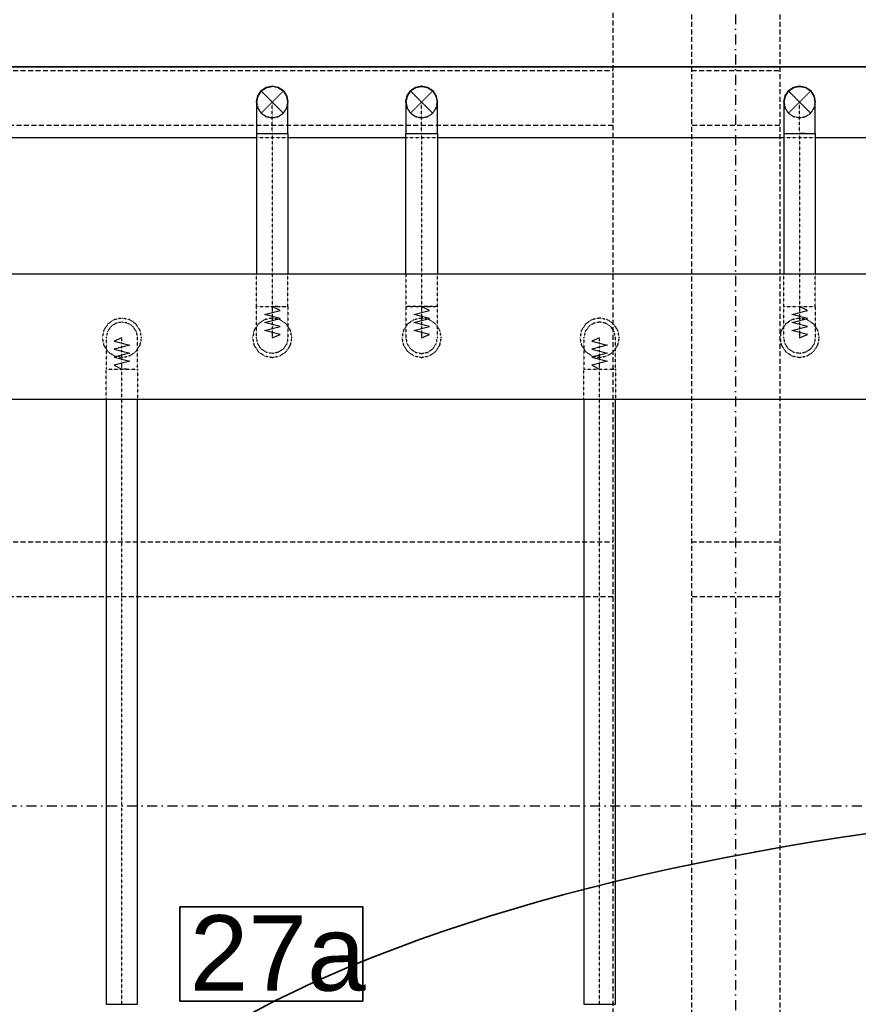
# Model space of a CAD drawing. Header units: centimetres. Extents: x -10729 to 144862, y -4437 to 43656.
# Tile 62 of 148: x 7005 to 7538, y 7874 to 8500. Entities that reach past the tile are written whole.
import ezdxf

# ---------------------------------------------------------------- set-up
doc = ezdxf.new("R2010")
doc.units = ezdxf.units.CM
doc.header["$LTSCALE"] = 0.1
for name, pattern in [('CADVENT_CENTERLINE', [9.9, 7.4, -1, 0.5, -1]), ('CADVENT_HIDDEN', [0.8, 0.25, -0.55]), ('Kondygnacja  -0_5$0$HIDDEN', [9.525, 6.35, -3.175]), ('Kondygnacja  -0_5$0$HIDDEN2', [4.7625, 3.175, -1.5875]), ('Osie rzutów$0$DASHDOT2', [12.7, 6.35, -3.175, 0, -3.175])]:
    doc.linetypes.add(name, pattern=pattern)
doc.layers.add('AU opis', color=7, linetype='Continuous', lineweight=35)
doc.layers.add('AU Strefa obsługiwana', color=90, linetype='Continuous', lineweight=35)
for name, color, linetype in [('bgde-nawiewCEN', 7, 'Continuous'), ('bgde-nawiewDETAILS', 1, 'Continuous'), ('bgde-nawiewEXP', 1, 'Continuous'), ('bgde-nawiewHIDDEN', 1, 'Continuous'), ('Kondygnacja  -0_5$0$ARCH_KONSTR_POWYŻEJ RZUTU', 8, 'Kondygnacja  -0_5$0$HIDDEN'), ('Kondygnacja  -0_5$0$ARCH_KONSTR_POWYŻEJ RZUTU_IST', 8, 'Kondygnacja  -0_5$0$HIDDEN2'), ('Osie rzutów$0$ARCH_INFO_OSIE_IST', 8, 'Osie rzutów$0$DASHDOT2'), ('Osie rzutów$0$ARCH_INFO_OSIE_OPISY_IST', 8, 'Continuous')]:
    doc.layers.add(name, color=color, linetype=linetype)
doc.styles.add('Arial', font='ARIAL.TTF')

# ---------------------------------------------------------------- blocks, each defined once
blk = doc.blocks.new('Osie rzutów')
at = {"layer": 'Osie rzutów$0$ARCH_INFO_OSIE_IST', "ltscale": 10}
for p, q in [((7460, 12510), (7460, 4623.26)), ((4436.24, 8000), (15156.54, 8000))]:
    blk.add_line(p, q, dxfattribs=at)
blk = doc.blocks.new('Kondygnacja  -0_5$0$konstrukcja istniejąca -0.5')
at = {"layer": 'Kondygnacja  -0_5$0$ARCH_KONSTR_POWYŻEJ RZUTU_IST', "ltscale": 10}
blk.add_line((7432, 8575), (7432, 7425), dxfattribs=at)
for points in [[(7382, 7425), (7382, 8575)], [(7488, 8575), (7488, 7425)], [(7382, 8132.89), (6338.46, 8132.89), (6338.46, 8167.89), (7382, 8167.89)], [(7432, 8167.89), (7488, 8167.89)], [(7488, 8132.89), (7432, 8132.89)]]:
    blk.add_lwpolyline(points, dxfattribs=at)
at = {"layer": 'Kondygnacja  -0_5$0$ARCH_KONSTR_POWYŻEJ RZUTU_IST', "ltscale": 10, "elevation": 0}
for points in [[(7382, 8432.89), (6338.46, 8432.89), (6338.46, 8467.89), (7382, 8467.89)], [(7432, 8467.89), (7488, 8467.89)], [(7488, 8432.89), (7432, 8432.89)]]:
    blk.add_lwpolyline(points, dxfattribs=at)

msp = doc.modelspace()

# ---------------------------------------------------------------- linework, layer by layer
at = {"layer": 'AU opis'}
msp.add_lwpolyline([(7106.493, 7935.772), (7222.882, 7935.772), (7222.882, 7875.764), (7106.493, 7875.764)], close=True, dxfattribs=at)
at = {"layer": 'AU Strefa obsługiwana'}
msp.add_ellipse((7856.68, 7700.468), major_axis=(845.197, 0), ratio=0.3589101, dxfattribs=at)
at = {"layer": 'bgde-nawiewCEN', "linetype": 'CADVENT_CENTERLINE', "ltscale": 0.06}
for p, q in [((7165.301, 8427.803), (7165.301, 8447.803)), ((7260.301, 8427.803), (7260.301, 8447.803)), ((7500.666, 8427.803), (7500.666, 8447.803)), ((7165.301, 8427.803), (7165.301, 8317.811)), ((7260.301, 8427.803), (7260.301, 8317.811)), ((7500.666, 8427.803), (7500.666, 8317.811)), ((7165.301, 8317.811), (7165.301, 8315.942)), ((7165.301, 8315.942), (7165.301, 8310.831)), ((7260.301, 8317.811), (7260.301, 8315.942)), ((7260.301, 8315.942), (7260.301, 8310.831)), ((7500.666, 8317.811), (7500.666, 8315.942)), ((7500.666, 8315.942), (7500.666, 8310.831)), ((7165.301, 8310.831), (7165.301, 8308.051)), ((7165.301, 8308.051), (7165.301, 8305.699)), ((7260.301, 8310.831), (7260.301, 8308.051)), ((7260.301, 8308.051), (7260.301, 8305.699)), ((7500.666, 8310.831), (7500.666, 8308.051)), ((7500.666, 8308.051), (7500.666, 8305.699)), ((7165.301, 8305.699), (7165.301, 8303.737)), ((7165.301, 8303.737), (7165.301, 8302.131)), ((7165.301, 8302.131), (7165.301, 8300.846)), ((7165.301, 8300.846), (7165.301, 8299.844)), ((7260.301, 8305.699), (7260.301, 8303.737)), ((7260.301, 8303.737), (7260.301, 8302.131)), ((7260.301, 8302.131), (7260.301, 8300.846)), ((7260.301, 8300.846), (7260.301, 8299.844)), ((7500.666, 8305.699), (7500.666, 8303.737)), ((7500.666, 8303.737), (7500.666, 8302.131)), ((7500.666, 8302.131), (7500.666, 8300.846)), ((7500.666, 8300.846), (7500.666, 8299.844)), ((7069.668, 8297.764), (7069.668, 8297.811)), ((7069.668, 8297.651), (7069.668, 8297.764)), ((7069.668, 8297.432), (7069.668, 8297.651)), ((7069.668, 8297.071), (7069.668, 8297.432)), ((7069.668, 8296.531), (7069.668, 8297.071)), ((7069.668, 8295.779), (7069.668, 8296.531)), ((7069.668, 8294.777), (7069.668, 8295.779)), ((7069.668, 8293.491), (7069.668, 8294.777)), ((7165.301, 8299.844), (7165.301, 8299.091)), ((7165.301, 8299.091), (7165.301, 8298.552)), ((7165.301, 8298.552), (7165.301, 8298.191)), ((7165.301, 8298.191), (7165.301, 8297.971)), ((7165.301, 8297.971), (7165.301, 8297.859)), ((7165.301, 8297.859), (7165.301, 8297.811)), ((7260.301, 8299.844), (7260.301, 8299.091)), ((7260.301, 8299.091), (7260.301, 8298.552)), ((7260.301, 8298.552), (7260.301, 8298.191)), ((7260.301, 8298.191), (7260.301, 8297.971)), ((7260.301, 8297.971), (7260.301, 8297.859)), ((7260.301, 8297.859), (7260.301, 8297.811)), ((7373.494, 8297.764), (7373.494, 8297.811)), ((7373.494, 8297.651), (7373.494, 8297.764)), ((7373.494, 8297.432), (7373.494, 8297.651)), ((7373.494, 8297.071), (7373.494, 8297.432)), ((7373.494, 8296.531), (7373.494, 8297.071)), ((7373.494, 8295.779), (7373.494, 8296.531)), ((7373.494, 8294.777), (7373.494, 8295.779)), ((7373.494, 8293.491), (7373.494, 8294.777)), ((7500.666, 8299.844), (7500.666, 8299.091)), ((7500.666, 8299.091), (7500.666, 8298.552)), ((7500.666, 8298.552), (7500.666, 8298.191)), ((7500.666, 8298.191), (7500.666, 8297.971)), ((7500.666, 8297.971), (7500.666, 8297.859)), ((7500.666, 8297.859), (7500.666, 8297.811)), ((7069.668, 8291.886), (7069.668, 8293.491)), ((7069.668, 8289.924), (7069.668, 8291.886)), ((7069.668, 8287.571), (7069.668, 8289.924)), ((7373.494, 8291.886), (7373.494, 8293.491)), ((7373.494, 8289.924), (7373.494, 8291.886)), ((7373.494, 8287.571), (7373.494, 8289.924)), ((7069.668, 8284.792), (7069.668, 8287.571)), ((7069.668, 8279.681), (7069.668, 8284.792)), ((7373.494, 8284.792), (7373.494, 8287.571)), ((7373.494, 8279.681), (7373.494, 8284.792)), ((7069.668, 8277.811), (7069.668, 8279.681)), ((7069.668, 7873.74), (7069.668, 8277.811)), ((7373.494, 8277.811), (7373.494, 8279.681)), ((7373.494, 7873.74), (7373.494, 8277.811))]:
    msp.add_line(p, q, dxfattribs=at)
at = {"layer": 'bgde-nawiewDETAILS', "linetype": 'CADVENT_HIDDEN'}
for p, q in [((7158.23, 8440.732), (7172.372, 8454.874)), ((7158.23, 8454.874), (7172.372, 8440.732)), ((7253.23, 8440.732), (7267.372, 8454.874)), ((7253.23, 8454.874), (7267.372, 8440.732)), ((7493.595, 8440.732), (7507.737, 8454.874)), ((7493.595, 8454.874), (7507.737, 8440.732))]:
    msp.add_line(p, q, dxfattribs=at)
at = {"layer": 'bgde-nawiewEXP', "linetype": 'Continuous'}
for points in [[(6920.305, 8427.803), (6940.305, 8425.303), (6940.305, 8470.303), (7856.614, 8470.303)], [(7856.614, 8470.303), (6940.305, 8470.303)], [(7158.272, 8454.891), (7158.323, 8454.965), (7161.595, 8457.09), (7165.192, 8457.757)], [(7161.713, 8457.089), (7165.301, 8457.803), (7169.128, 8457.041), (7169.203, 8456.991)], [(7165.343, 8457.785), (7165.431, 8457.802), (7169.248, 8456.991), (7172.263, 8454.919)], [(7253.31, 8454.907), (7253.412, 8455.051), (7256.71, 8457.135), (7260.106, 8457.722)], [(7256.92, 8457.13), (7260.301, 8457.803), (7264.128, 8457.041), (7264.274, 8456.944)], [(7260.381, 8457.769), (7260.555, 8457.799), (7264.361, 8456.941), (7267.177, 8454.954)], [(7493.663, 8454.902), (7493.749, 8455.025), (7497.039, 8457.122), (7500.496, 8457.732)], [(7497.224, 8457.118), (7500.666, 8457.803), (7504.493, 8457.041), (7504.617, 8456.958)], [(7500.734, 8457.774), (7500.882, 8457.8), (7504.691, 8456.957), (7507.567, 8454.944)], [(7155.301, 8447.803), (7156.062, 8451.629), (7156.112, 8451.704)], [(7155.302, 8447.933), (7156.113, 8451.749), (7158.185, 8454.764)], [(7156.198, 8451.832), (7158.23, 8454.874), (7161.474, 8457.041), (7161.562, 8457.059)], [(7169.33, 8456.906), (7172.372, 8454.874), (7174.54, 8451.629), (7174.557, 8451.541)], [(7172.389, 8454.832), (7172.464, 8454.781), (7174.589, 8451.509), (7175.256, 8447.912)], [(7174.587, 8451.39), (7175.301, 8447.803)], [(7250.301, 8447.803), (7251.062, 8451.629), (7251.16, 8451.776)], [(7250.304, 8448.056), (7251.162, 8451.863), (7253.149, 8454.679)], [(7251.315, 8452.008), (7253.23, 8454.874), (7256.474, 8457.041), (7256.647, 8457.076)], [(7264.506, 8456.789), (7267.372, 8454.874), (7269.54, 8451.629), (7269.574, 8451.457)], [(7267.405, 8454.794), (7267.549, 8454.692), (7269.634, 8451.394), (7270.22, 8447.997)], [(7269.629, 8451.183), (7270.301, 8447.803)], [(7490.666, 8447.803), (7491.427, 8451.629), (7491.51, 8451.754)], [(7490.668, 8448.019), (7491.512, 8451.828), (7493.524, 8454.703)], [(7491.645, 8451.955), (7493.595, 8454.874), (7496.839, 8457.041), (7496.986, 8457.071)], [(7504.819, 8456.824), (7507.737, 8454.874), (7509.905, 8451.629), (7509.934, 8451.483)], [(7507.765, 8454.805), (7507.888, 8454.719), (7509.985, 8451.429), (7510.595, 8447.973)], [(7509.981, 8451.245), (7510.666, 8447.803)], [(7155.302, 8447.933), (7155.318, 8447.844)], [(7250.304, 8448.056), (7250.334, 8447.883)], [(7490.668, 8448.019), (7490.694, 8447.871)], [(7155.301, 8427.803), (7155.301, 8338.601)], [(7155.301, 8427.803), (7175.301, 8427.803), (7175.301, 8338.601)], [(7250.301, 8338.601), (7250.301, 8427.803), (7270.301, 8427.803), (7270.301, 8338.601)], [(7490.666, 8427.803), (7490.666, 8338.601)], [(7490.666, 8427.803), (7504.493, 8427.803)], [(7504.493, 8427.803), (7500.666, 8427.803)], [(7504.493, 8427.803), (7510.666, 8427.803), (7510.666, 8338.601)], [(6970.301, 8425.303), (7155.301, 8425.303)], [(7175.301, 8425.303), (7250.301, 8425.303)], [(7270.301, 8425.303), (7490.666, 8425.303)], [(7510.666, 8425.303), (7660.301, 8425.303)], [(7965.424, 8258.601), (6200.304, 8258.601), (6200.304, 8338.601), (7965.424, 8338.601)], [(7059.668, 8258.601), (7059.668, 7873.741), (7079.668, 7873.741), (7079.668, 8258.601)], [(7363.494, 8258.601), (7363.494, 7873.741), (7383.494, 7873.741), (7383.494, 8258.601)]]:
    msp.add_lwpolyline(points, dxfattribs=at)
for points in [[(7155.301, 8427.803), (7175.301, 8427.803), (7175.301, 8447.803), (7174.54, 8451.629), (7172.372, 8454.874), (7169.128, 8457.041), (7165.301, 8457.803), (7161.474, 8457.041), (7158.23, 8454.874), (7156.062, 8451.629), (7155.301, 8447.803), (7155.301, 8431.704)], [(7250.301, 8427.803), (7270.301, 8427.803), (7270.301, 8447.803), (7269.54, 8451.629), (7267.372, 8454.874), (7264.128, 8457.041), (7260.301, 8457.803), (7256.474, 8457.041), (7253.23, 8454.874), (7251.062, 8451.629), (7250.301, 8447.803), (7250.301, 8431.704)], [(7490.666, 8427.803), (7510.666, 8427.803), (7510.666, 8447.803), (7509.905, 8451.629), (7507.737, 8454.874), (7504.493, 8457.041), (7500.666, 8457.803), (7496.839, 8457.041), (7493.595, 8454.874), (7491.427, 8451.629), (7490.666, 8447.803), (7490.666, 8431.704)]]:
    msp.add_lwpolyline(points, close=True, dxfattribs=at)
at = {"layer": 'bgde-nawiewHIDDEN', "linetype": 'CADVENT_HIDDEN'}
for points in [[(7165.192, 8457.757), (7165.343, 8457.785)], [(7260.106, 8457.722), (7260.381, 8457.769)], [(7500.496, 8457.732), (7500.734, 8457.774)], [(7156.112, 8451.704), (7156.198, 8451.832)], [(7158.185, 8454.764), (7158.272, 8454.891)], [(7161.562, 8457.059), (7161.713, 8457.089)], [(7169.203, 8456.991), (7169.33, 8456.906)], [(7172.263, 8454.919), (7172.389, 8454.832)], [(7174.557, 8451.541), (7174.587, 8451.39)], [(7251.16, 8451.776), (7251.315, 8452.008)], [(7253.149, 8454.679), (7253.31, 8454.907)], [(7256.647, 8457.076), (7256.92, 8457.13)], [(7264.274, 8456.944), (7264.506, 8456.789)], [(7267.177, 8454.954), (7267.405, 8454.794)], [(7269.574, 8451.457), (7269.629, 8451.183)], [(7491.51, 8451.754), (7491.645, 8451.955)], [(7493.524, 8454.703), (7493.663, 8454.902)], [(7496.986, 8457.071), (7497.224, 8457.118)], [(7504.617, 8456.958), (7504.819, 8456.824)], [(7507.567, 8454.944), (7507.765, 8454.805)], [(7509.934, 8451.483), (7509.981, 8451.245)], [(7155.301, 8447.803), (7156.062, 8443.976), (7158.23, 8440.732), (7161.474, 8438.564), (7165.301, 8437.803), (7169.128, 8438.564), (7172.372, 8440.732), (7174.54, 8443.976), (7175.301, 8447.803)], [(7155.318, 8447.844), (7156.013, 8444.096), (7158.138, 8440.824), (7161.354, 8438.614), (7165.171, 8437.803), (7169.007, 8438.515), (7172.279, 8440.64), (7174.489, 8443.856), (7175.3, 8447.672), (7175.256, 8447.912)], [(7250.301, 8447.803), (7251.062, 8443.976), (7253.23, 8440.732), (7256.474, 8438.564), (7260.301, 8437.803), (7264.128, 8438.564), (7267.372, 8440.732), (7269.54, 8443.976), (7270.301, 8447.803)], [(7250.334, 8447.883), (7250.968, 8444.211), (7253.053, 8440.913), (7256.241, 8438.664), (7260.047, 8437.806), (7263.892, 8438.47), (7267.19, 8440.554), (7269.44, 8443.743), (7270.298, 8447.549), (7270.22, 8447.997)], [(7490.666, 8447.803), (7491.427, 8443.976), (7493.595, 8440.732), (7496.839, 8438.564), (7500.666, 8437.803), (7504.493, 8438.564), (7507.737, 8440.732), (7509.905, 8443.976), (7510.666, 8447.803)], [(7490.694, 8447.871), (7491.346, 8444.176), (7493.444, 8440.886), (7496.64, 8438.649), (7500.45, 8437.805), (7504.292, 8438.483), (7507.582, 8440.58), (7509.82, 8443.777), (7510.663, 8447.587), (7510.595, 8447.973)], [(7155.301, 8425.303), (7175.301, 8425.303)], [(7250.301, 8425.303), (7270.301, 8425.303)], [(7490.666, 8425.303), (7510.666, 8425.303)], [(7155.301, 8317.811), (7155.301, 8338.601)], [(7169.128, 8317.811), (7175.301, 8317.811), (7175.301, 8338.601)], [(7250.301, 8338.601), (7250.301, 8297.811), (7251.062, 8293.985), (7253.23, 8290.74), (7256.474, 8288.573), (7260.301, 8287.811), (7264.128, 8288.573), (7267.372, 8290.74), (7269.54, 8293.985), (7270.301, 8297.811), (7270.301, 8317.811), (7250.301, 8317.811), (7250.301, 8317.811), (7264.128, 8317.811)], [(7264.128, 8317.811), (7270.301, 8317.811), (7270.301, 8338.601)], [(7490.666, 8317.811), (7510.666, 8317.811), (7510.666, 8338.601)], [(7490.666, 8317.811), (7490.666, 8338.601)], [(7155.301, 8317.811), (7169.128, 8317.811)], [(7169.128, 8317.811), (7165.301, 8317.811)], [(7264.128, 8317.811), (7260.301, 8317.811)], [(7059.668, 8258.601), (7059.668, 8277.811), (7073.494, 8277.811), (7073.494, 8277.811), (7079.668, 8277.811), (7079.668, 8297.811), (7078.906, 8301.638), (7076.739, 8304.883), (7073.494, 8307.05), (7069.668, 8307.811), (7065.841, 8307.05), (7062.596, 8304.883), (7060.429, 8301.638), (7059.668, 8297.811), (7059.668, 8277.811), (7073.494, 8277.811)], [(7363.494, 8258.601), (7363.494, 8277.811), (7383.494, 8277.811), (7383.494, 8297.811), (7382.733, 8301.638), (7380.565, 8304.883), (7377.321, 8307.05), (7373.494, 8307.811), (7369.667, 8307.05), (7366.423, 8304.883), (7364.255, 8301.638), (7363.494, 8297.811), (7363.494, 8277.811), (7382.733, 8277.811)], [(7073.494, 8277.811), (7069.668, 8277.811)], [(7073.494, 8277.811), (7079.668, 8277.811), (7079.668, 8258.601)], [(7382.733, 8277.811), (7380.565, 8277.811)], [(7382.733, 8277.811), (7383.494, 8277.811), (7383.494, 8258.601)]]:
    msp.add_lwpolyline(points, dxfattribs=at)
for points in [[(7155.301, 8298.552), (7155.301, 8317.811), (7175.301, 8317.811), (7175.301, 8297.811), (7174.54, 8293.985), (7172.372, 8290.74), (7169.128, 8288.573), (7165.301, 8287.811), (7161.474, 8288.573), (7158.23, 8290.74), (7156.062, 8293.985), (7155.301, 8297.811), (7155.301, 8298.191)], [(7490.666, 8297.811), (7490.666, 8317.811), (7510.666, 8317.811), (7510.666, 8297.811), (7509.905, 8293.985), (7507.737, 8290.74), (7504.493, 8288.573), (7500.666, 8287.811), (7496.839, 8288.573), (7493.595, 8290.74), (7491.427, 8293.985)], [(7057.168, 8297.811), (7058.119, 8293.028), (7060.829, 8288.973), (7064.884, 8286.263), (7069.668, 8285.311), (7074.451, 8286.263), (7078.506, 8288.973), (7081.216, 8293.028), (7082.168, 8297.811), (7081.216, 8302.595), (7078.506, 8306.65), (7074.451, 8309.36), (7069.668, 8310.311), (7064.884, 8309.36), (7060.829, 8306.65), (7058.119, 8302.595)], [(7057.168, 8297.811), (7058.119, 8293.028), (7060.829, 8288.973), (7064.884, 8286.263), (7069.668, 8285.311), (7074.451, 8286.263), (7078.506, 8288.973), (7081.216, 8293.028), (7082.168, 8297.811), (7081.216, 8302.595), (7078.506, 8306.65), (7074.451, 8309.36), (7069.668, 8310.311), (7064.884, 8309.36), (7060.829, 8306.65), (7058.119, 8302.595)], [(7152.801, 8297.811), (7153.752, 8293.028), (7156.462, 8288.973), (7160.517, 8286.263), (7165.301, 8285.311), (7170.084, 8286.263), (7174.14, 8288.973), (7176.849, 8293.028), (7177.801, 8297.811), (7176.849, 8302.595), (7174.14, 8306.65), (7170.084, 8309.36), (7165.301, 8310.311), (7160.517, 8309.36), (7156.462, 8306.65), (7153.752, 8302.595)], [(7152.801, 8297.811), (7153.752, 8293.028), (7156.462, 8288.973), (7160.517, 8286.263), (7165.301, 8285.311), (7170.084, 8286.263), (7174.14, 8288.973), (7176.849, 8293.028), (7177.801, 8297.811), (7176.849, 8302.595), (7174.14, 8306.65), (7170.084, 8309.36), (7165.301, 8310.311), (7160.517, 8309.36), (7156.462, 8306.65), (7153.752, 8302.595)], [(7247.801, 8297.811), (7248.752, 8293.028), (7251.462, 8288.973), (7255.517, 8286.263), (7260.301, 8285.311), (7265.084, 8286.263), (7269.14, 8288.973), (7271.849, 8293.028), (7272.801, 8297.811), (7271.849, 8302.595), (7269.14, 8306.65), (7265.084, 8309.36), (7260.301, 8310.311), (7255.517, 8309.36), (7251.462, 8306.65), (7248.752, 8302.595)], [(7247.801, 8297.811), (7248.752, 8293.028), (7251.462, 8288.973), (7255.517, 8286.263), (7260.301, 8285.311), (7265.084, 8286.263), (7269.14, 8288.973), (7271.849, 8293.028), (7272.801, 8297.811), (7271.849, 8302.595), (7269.14, 8306.65), (7265.084, 8309.36), (7260.301, 8310.311), (7255.517, 8309.36), (7251.462, 8306.65), (7248.752, 8302.595)], [(7360.994, 8297.811), (7361.945, 8293.028), (7364.655, 8288.973), (7368.71, 8286.263), (7373.494, 8285.311), (7378.277, 8286.263), (7382.333, 8288.973), (7385.042, 8293.028), (7385.994, 8297.811), (7385.042, 8302.595), (7382.333, 8306.65), (7378.277, 8309.36), (7373.494, 8310.311), (7368.71, 8309.36), (7364.655, 8306.65), (7361.945, 8302.595)], [(7360.994, 8297.811), (7361.945, 8293.028), (7364.655, 8288.973), (7368.71, 8286.263), (7373.494, 8285.311), (7378.277, 8286.263), (7382.333, 8288.973), (7385.042, 8293.028), (7385.994, 8297.811), (7385.042, 8302.595), (7382.333, 8306.65), (7378.277, 8309.36), (7373.494, 8310.311), (7368.71, 8309.36), (7364.655, 8306.65), (7361.945, 8302.595)], [(7488.166, 8297.811), (7489.117, 8293.028), (7491.827, 8288.973), (7495.882, 8286.263), (7500.666, 8285.311), (7505.449, 8286.263), (7509.505, 8288.973), (7512.214, 8293.028), (7513.166, 8297.811), (7512.214, 8302.595), (7509.505, 8306.65), (7505.449, 8309.36), (7500.666, 8310.311), (7495.882, 8309.36), (7491.827, 8306.65), (7489.117, 8302.595)], [(7488.166, 8297.811), (7489.117, 8293.028), (7491.827, 8288.973), (7495.882, 8286.263), (7500.666, 8285.311), (7505.449, 8286.263), (7509.505, 8288.973), (7512.214, 8293.028), (7513.166, 8297.811), (7512.214, 8302.595), (7509.505, 8306.65), (7505.449, 8309.36), (7500.666, 8310.311), (7495.882, 8309.36), (7491.827, 8306.65), (7489.117, 8302.595)]]:
    msp.add_lwpolyline(points, close=True, dxfattribs=at)
at = {"layer": 'bgde-nawiewHIDDEN'}
for points in [[(7165.301, 8297.811), (7170.301, 8299.941), (7160.301, 8302.477), (7170.301, 8304.999), (7160.301, 8307.528), (7170.301, 8310.081), (7160.301, 8312.617), (7170.301, 8315.163), (7165.301, 8317.811)], [(7260.301, 8297.811), (7265.301, 8299.941), (7255.301, 8302.477), (7265.301, 8304.999), (7255.301, 8307.528), (7265.301, 8310.081), (7255.301, 8312.617), (7265.301, 8315.163), (7260.301, 8317.811)], [(7500.666, 8297.811), (7505.666, 8299.941), (7495.666, 8302.477), (7505.666, 8304.999), (7495.666, 8307.528), (7505.666, 8310.081), (7495.666, 8312.617), (7505.666, 8315.163), (7500.666, 8317.811)], [(7069.668, 8297.811), (7064.668, 8295.682), (7074.668, 8293.146), (7064.668, 8290.623), (7074.668, 8288.095), (7064.668, 8285.542), (7074.668, 8283.006), (7064.668, 8280.46), (7069.668, 8277.811)], [(7373.494, 8297.811), (7368.494, 8295.682), (7378.494, 8293.146), (7368.494, 8290.623), (7378.494, 8288.095), (7368.494, 8285.542), (7378.494, 8283.006), (7368.494, 8280.46), (7373.494, 8277.811)]]:
    msp.add_lwpolyline(points, dxfattribs=at)

# ---------------------------------------------------------------- block references
at = {"layer": 'Kondygnacja  -0_5$0$ARCH_KONSTR_POWYŻEJ RZUTU'}
msp.add_blockref('Kondygnacja  -0_5$0$konstrukcja istniejąca -0.5', (0, 0), dxfattribs=at)
at = {"layer": 'Osie rzutów$0$ARCH_INFO_OSIE_OPISY_IST'}
msp.add_blockref('Osie rzutów', (0, 0), dxfattribs=at)

# ---------------------------------------------------------------- texts
at = {"layer": 'AU opis', "insert": (7112.842, 7930.408, 119), "char_height": 48, "width": 72.77772, "attachment_point": 1, "style": 'Arial'}
msp.add_mtext('27a', dxfattribs=at)

doc.saveas('drawing.dxf')
